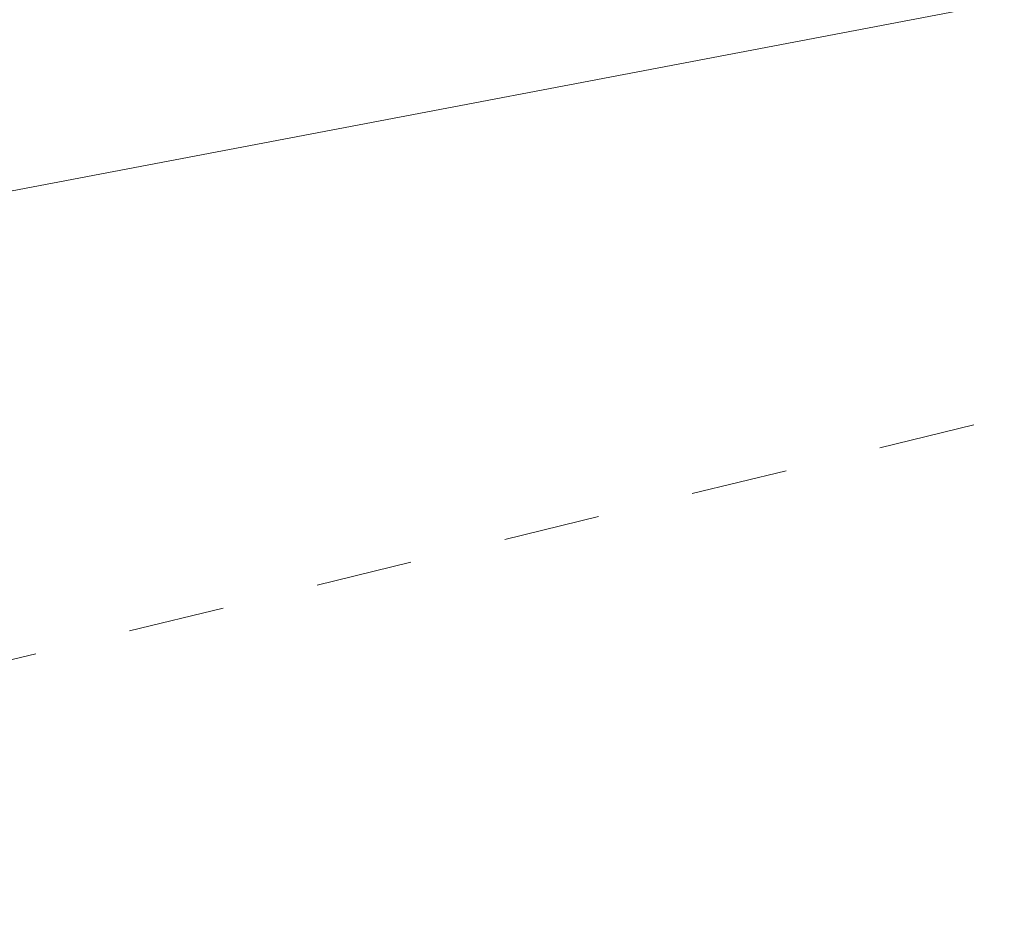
# Model space of a CAD drawing. Header units: metres. Extents: x 5504996 to 5514259, y 5943254 to 5951281.
# Tile 91 of 256: x 5509340.55 to 5509345.65, y 5947757.33 to 5947762.05. Entities that reach past the tile are written whole.
import ezdxf

# ---------------------------------------------------------------- set-up
doc = ezdxf.new("R2010")
doc.units = ezdxf.units.M
doc.linetypes.add('L_0_03', pattern=[1, 0.5, -0.5])
doc.layers.add('EGB_KonturUzytkuGruntowego', color=7, linetype='L_0_03', lineweight=18, true_color=0x008000)
doc.layers.add('GES_PrzewodWodociagowy', color=5, linetype='CONTINUOUS', lineweight=18, true_color=0x0000ff)

msp = doc.modelspace()

# ---------------------------------------------------------------- linework, layer by layer
at = {"layer": 'EGB_KonturUzytkuGruntowego', "color": 96, "linetype": 'L_0_03', "lineweight": 18, "true_color": 0x008000, "flags": 128}
msp.add_lwpolyline([(5509132.11, 5947722.74), (5509138.95, 5947723.71), (5509174.28, 5947730.59), (5509238.85, 5947743.15), (5509250.57, 5947745.43), (5509256.78, 5947746.64), (5509279.77, 5947751.07), (5509328.99, 5947760.54), (5509398.1, 5947774.41), (5509466.39, 5947787.67), (5509571.35, 5947807.56), (5509575.37, 5947864.59), (5509585.59, 5947864.33), (5509595.51, 5947812.34), (5509606.05, 5947784.07), (5509634.83, 5947756.53), (5509689.69, 5947732.73), (5509732.68, 5947714.19), (5509740.33, 5947717.31), (5509801.61, 5947664.57), (5509875.75, 5947590.67), (5509888.55, 5947577.92), (5509897.01, 5947569.49), (5509942.28, 5947505.67), (5509946.97, 5947499.05), (5509976.47, 5947457.46), (5510054.83, 5947376.31), (5510126.58, 5947283.52), (5510258.9, 5947135), (5510253.94, 5947130.54), (5510119.91, 5947281.35), (5510092.33, 5947316.78), (5510083.35, 5947328.32), (5510050.79, 5947370.13), (5510049.32, 5947372.02), (5510048.23, 5947373.15), (5509971.45, 5947452.61), (5509970.37, 5947454.13), (5509952.93, 5947478.66), (5509943.2, 5947492.35), (5509931.62, 5947508.65), (5509922, 5947522.18), (5509900.86, 5947551.93), (5509891.59, 5947564.97), (5509848.28, 5947605.27), (5509828.55, 5947626.04), (5509813.95, 5947641.41), (5509796.82, 5947659.44), (5509793.79, 5947662.05), (5509775.08, 5947678.15), (5509758.5, 5947692.42), (5509739.22, 5947709.02), (5509731.59, 5947706.43), (5509630.59, 5947750.76), (5509601.52, 5947783.63), (5509592.23, 5947807.72), (5509544.28, 5947798.09), (5509513.29, 5947792.09), (5509480.03, 5947785.51), (5509452.41, 5947780.41), (5509446.42, 5947779.31), (5509427.06, 5947775.67), (5509415.05, 5947773.41), (5509388.09, 5947768.34), (5509354.14, 5947761.93), (5509351.68, 5947761.46), (5509349.26, 5947760.87), (5509322.54, 5947754.35), (5509294.76, 5947749.17), (5509288.79, 5947748.06), (5509259.26, 5947742.55), (5509201.21, 5947731.73), (5509134.01, 5947718.79), (5509184.94, 5947617.86), (5509192.65, 5947602.56), (5509208.88, 5947553.53), (5509219.5, 5947532.81), (5509221.57, 5947527.62), (5509225.28, 5947518.3), (5509230.29, 5947505.74), (5509234.62, 5947494.99), (5509235.43, 5947492.98), (5509245.62, 5947467.67), (5509248.8, 5947458.12), (5509258.49, 5947429.05), (5509265.71, 5947407.19), (5509268.21, 5947399.6), (5509276.09, 5947375.73), (5509279.14, 5947345.6), (5509278.67, 5947325.3), (5509278.21, 5947305.75), (5509277.73, 5947285.2), (5509277.81, 5947261.49), (5509278.34, 5947225.27), (5509282.81, 5947210.39), (5509288.75, 5947190.29), (5509306.08, 5947132.06), (5509317.35, 5947112.7), (5509319.32, 5947109.54), (5509328.96, 5947092.96), (5509391.48, 5946985.42), (5509466.85, 5946903.15), (5509481.04, 5946887.66), (5509516.37, 5946855.62), (5509531.42, 5946841.97), (5509544.33, 5946838.38), (5509546.44, 5946830.79), (5509548.19, 5946826.76), (5509527.38, 5946837.54), (5509477.01, 5946883.22), (5509471.15, 5946889.83), (5509429.65, 5946935.65), (5509398.54, 5946968.55), (5509385.51, 5946984.98), (5509383.09, 5946989.05), (5509374.16, 5947005.82), (5509323.19, 5947093.02), (5509321.17, 5947096.47), (5509300.9, 5947129.34), (5509292.67, 5947156.72), (5509286.07, 5947174.39), (5509278.7, 5947201.64), (5509273.93, 5947219.27), (5509272.33, 5947225.16), (5509272.33, 5947244.4), (5509271.53, 5947285.23), (5509272.95, 5947346.16), (5509270.09, 5947375.57), (5509267.28, 5947385), (5509258.74, 5947409.92), (5509252, 5947429.94), (5509246.69, 5947445.69), (5509239.96, 5947465.69), (5509225.67, 5947500.81), (5509224.29, 5947504.57), (5509216.41, 5947523.68), (5509214.27, 5947528.87), (5509207.89, 5947543.83), (5509199.71, 5947564.91), (5509194.33, 5947577.93), (5509189.03, 5947589.01), (5509171.45, 5947626.03), (5509134.62, 5947703.86), (5509129.04, 5947715.63), (5509126.18, 5947721.9)], close=True, dxfattribs=at)
at = {"layer": 'GES_PrzewodWodociagowy', "color": 5, "linetype": 'Continuous', "lineweight": 18, "true_color": 0x0000ff, "flags": 128}
msp.add_lwpolyline([(5509138.36, 5947720.9), (5509174.01, 5947728.6), (5509231.6, 5947739.97), (5509256.3, 5947745.47), (5509274.52, 5947748.64), (5509301.26, 5947753.7), (5509321.85, 5947757.61), (5509334.19, 5947759.96), (5509357.04, 5947764.31), (5509377.95, 5947768.22), (5509384.39, 5947769.23), (5509396.23, 5947771.61), (5509414.22, 5947775.23), (5509437.05, 5947779.73), (5509466.55, 5947786.29), (5509482.96, 5947789.04), (5509501.32, 5947793.06)], dxfattribs=at)

doc.saveas('drawing.dxf')
